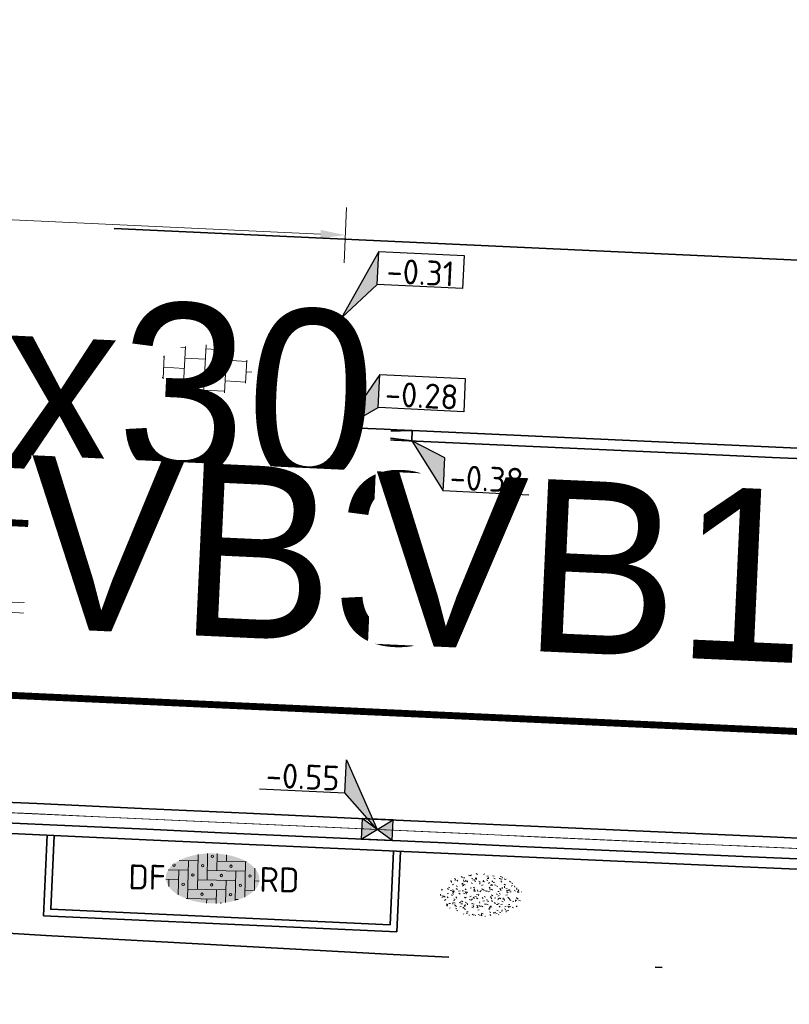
# Model space of a CAD drawing. Header units: metres. Extents: x 0 to 269924, y 0 to 933292.
# Tile 120 of 247: x 133853 to 133864, y 466516 to 466530. Entities that reach past the tile are written whole.
import ezdxf
from ezdxf import colors
from ezdxf.entities.mleader import LeaderData, LeaderLine
from ezdxf.enums import TextEntityAlignment as Align
from ezdxf.math import Vec2, Vec3

# ---------------------------------------------------------------- set-up
doc = ezdxf.new("R2018")
doc.units = ezdxf.units.M
for name, pattern in [('VH-BUSHALTEBAND', [4, 2, -2]), ('VH-OPSLUITBAND_100X200', [16, 8, -2, 4, -2]), ('VH-OPSLUITBAND_150X250', [24, 16, -2, 4, -2]), ('VH-TROTTOIRBAND_130-150', [15, 5, -2, 2, -2, 2, -2]), ('VW-1-1_STREEP', [2, 1, -1]), ('XX-PROJECTGRENS', [18, 12, -3, 0, -3])]:
    doc.linetypes.add(name, pattern=pattern)
doc.layers.add('N-WE-GR-GRAS-S', color=7, linetype='Continuous', lineweight=18, true_color=0x00a500)
doc.layers.add('N-WE-RI-HWA_KOLK-S', color=150, linetype='Continuous', lineweight=25, true_color=0x007fff)
for name, color, linetype, lineweight in [('N-WE-KG-GRENS_PROJECT-G', 7, 'XX-PROJECTGRENS', 35), ('N-WE-VH-GOOT_STRAATBAKSTEEN-G', 170, 'Continuous', 35), ('N-WE-VH-KANTOPSLUITING-T18', 10, 'Continuous', 18), ('N-WE-VH-KANTOPSLUITING_BUSHALTEBAND-G', 30, 'VH-BUSHALTEBAND', 35), ('N-WE-VH-KANTOPSLUITING_OPSLUITBAND_100X200-G', 150, 'VH-OPSLUITBAND_100X200', 35), ('N-WE-VH-KANTOPSLUITING_OPSLUITBAND_150X250-G', 150, 'VH-OPSLUITBAND_150X250', 35), ('N-WE-VH-KANTOPSLUITING_TROTTOIRBAND_130 150-G', 210, 'VH-TROTTOIRBAND_130-150', 35), ('N-WE-VH-KANTOPSLUITING_TROTTOIRBAND_130 150_250-G', 210, 'VH-TROTTOIRBAND_130-150', 35), ('N-WE-VH-KANTOPSLUITING_VERLOOPBAND-T18', 10, 'Continuous', 18), ('N-WE-VH-KANTOPSLUITING_VOORKANTBAND-G', 50, 'Continuous', 35), ('N-WE-VH-M', 7, 'Continuous', 18), ('N-WE-VH-VERHARDING-T18', 10, 'Continuous', 18), ('N-WE-VH-VERHARDING_STRAATBAKSTEEN-S', 7, 'Continuous', 18), ('N-WE-VH-VERHARDING_TEGEL-S', 7, 'Continuous', 18), ('N-WE-VW-MARKERING_LANGS_STREEP_11_010-G', 7, 'VW-1-1_STREEP', 13), ('X-XX-AL-HOOGTELABEL-S', 7, 'Continuous', 25)]:
    doc.layers.add(name, color=color, linetype=linetype, lineweight=lineweight)
doc.layers.add('X-XX-AL-HULPLIJN-G', color=30, linetype='Continuous', lineweight=18, plot=False)
doc.styles.add('NLCS-ISO', font='NLCS-ISO.ttf')
doc.styles.add('NLCS-ISO-M200-T18', font='NLCS-ISO.ttf', dxfattribs={"height": 0.36})
doc.styles.get("Standard").update_dxf_attribs({"font": 'romand.shx'})
doc.dimstyles.new('NLCS-M200-T18-PIJL_L2_H2', dxfattribs={"dimscale": 0.2, "dimtxt": 2.5, "dimasz": 1.8, "dimexe": 2, "dimexo": 2, "dimgap": 0.7, "dimtad": 1, "dimzin": 0, "dimdsep": 46, "dimtxsty": 'NLCS-ISO-M200-T18', "dimcen": 0, "dimdle": 2, "dimclrd": 256, "dimclre": 256, "dimclrt": 10, "dimazin": 0, "dimtfac": 1, "dimtdec": 3, "dimtofl": 0, "dimtmove": 0, "dimatfit": 3, "dimfxl": 2, "dimfxlon": 1, "dimtfillclr": 256, "dimtolj": 1, "dimtzin": 0, "dimlwd": -1, "dimlwe": -1, "dimarcsym": 0})

# ---------------------------------------------------------------- blocks, each defined once
blk = doc.blocks.new('*D181')
at = {"layer": 'Defpoints', "color": 0, "transparency": 16777216}
for p in [(133857.903, 466526.941), (133842.89, 466524.849), (133857.774, 466524.158)]:
    blk.add_point(p, dxfattribs=at)
at = {"layer": 'N-WE-VH-M', "transparency": 16777216}
for p, q in [((133843.001, 466527.232), (133843.038, 466528.031)), ((133843.379, 466527.615), (133857.544, 466526.957)), ((133857.885, 466526.541), (133857.922, 466527.34))]:
    blk.add_line(p, q, dxfattribs=at)
for points in [[(133843.382, 466527.675), (133843.376, 466527.555), (133843.019, 466527.632)], [(133857.547, 466527.017), (133857.541, 466526.897), (133857.903, 466526.941)]]:
    blk.add_solid(points, dxfattribs=at)
at = {"layer": 'N-WE-VH-M', "color": 10, "transparency": 16777216, "insert": (133850.476, 466527.606), "char_height": 0.36, "attachment_point": 5, "rotation": 357.3413, "style": 'NLCS-ISO-M200-T18', "bg_fill": 3, "box_fill_scale": 1.1, "bg_fill_color": 256, "bg_fill_true_color": 13158600, "bg_fill_transparency": 0}
blk.add_mtext('\\A1;14.90', dxfattribs=at)
blk = doc.blocks.new('*U205')
at = {"lineweight": 30, "flags": 106}
blk.add_attdef('OB', text='', height=0.36, dxfattribs=at).set_placement((0, 0.1), align=Align.BOTTOM_CENTER)
blk = doc.blocks.new('*U215')
for p, q in [((2.185, -1.582), (0, 0)), ((0, 0), (1.699, -3.933)), ((1.699, -3.933), (2.185, -1.582)), ((7.773, -5.191), (1.699, -3.933))]:
    blk.add_line(p, q)
blk.add_solid([(2.185, -1.582), (0, 0), (1.699, -3.933)])
at = {"style": 'NLCS-ISO'}
blk.add_attdef('...', text='', height=1.8, rotation=348.30537, dxfattribs=at).set_placement((4.651, -4.973), align=Align.BOTTOM_CENTER)
blk = doc.blocks.new('*U214')
for p, q in [((3.212, 3.376), (0, 0)), ((2.725, 1.025), (3.212, 3.376)), ((0, 0), (2.725, 1.025)), ((8.8, -0.232), (2.725, 1.025))]:
    blk.add_line(p, q)
blk.add_lwpolyline([(3.212, 3.376), (9.286, 2.119), (8.8, -0.232)])
blk.add_solid([(3.212, 3.376), (0, 0), (2.725, 1.025)])
at = {"style": 'NLCS-ISO'}
blk.add_attdef('...', text='', height=1.8, rotation=348.30537, dxfattribs=at).set_placement((5.677, -0.014), align=Align.BOTTOM_CENTER)
blk = doc.blocks.new('*U213')
for p, q in [((3.411, 4.34), (0, 0)), ((2.925, 1.989), (3.411, 4.34)), ((0, 0), (2.925, 1.989)), ((8.999, 0.732), (2.925, 1.989))]:
    blk.add_line(p, q)
blk.add_lwpolyline([(3.411, 4.34), (9.486, 3.083), (8.999, 0.732)])
blk.add_solid([(3.411, 4.34), (0, 0), (2.925, 1.989)])
at = {"style": 'NLCS-ISO'}
blk.add_attdef('...', text='', height=1.8, rotation=348.30537, dxfattribs=at).set_placement((5.877, 0.95), align=Align.BOTTOM_CENTER)
blk = doc.blocks.new('*U110')
at = {"lineweight": 30, "flags": 106}
blk.add_attdef('OB', text='', height=0.36, dxfattribs=at).set_placement((0, 0.1), align=Align.BOTTOM_CENTER)
blk = doc.blocks.new('*U248')
for p, q in [((-1.988, 2.941), (-1.579, 5.307)), ((-1.579, 5.307), (0, 0)), ((-8.101, 3.999), (-1.988, 2.941)), ((0, 0), (-1.988, 2.941))]:
    blk.add_line(p, q)
blk.add_solid([(-1.579, 5.307), (0, 0), (-1.988, 2.941)])
at = {"style": 'NLCS-ISO'}
blk.add_attdef('...', text='', height=1.8, rotation=350.18213, dxfattribs=at).set_placement((-5.116, 3.057), align=Align.BOTTOM_CENTER)
blk = doc.blocks.new('SVH-TEGEL_300X300_DUN_HALFST_KL-SO')
for p, q in [((-1.837, 1.5), (-1.5, 1.5)), ((-1.5, -1.6), (-1.5, 1.6)), ((0, -1.784), (0, 1.784)), ((0, 1.5), (1.5, 1.5)), ((1.5, -1.6), (1.5, 1.6)), ((-3.08, 0.75), (-3, 0.75)), ((-3, -0.835), (-3, 0.835)), ((-1.5, 0.75), (0, 0.75)), ((1.5, 0.75), (3, 0.75)), ((3, -0.835), (3, 0.835)), ((-3, 0), (-1.5, 0)), ((0, 0), (1.5, 0)), ((3, 0), (3.395, 0)), ((-3.08, -0.75), (-3, -0.75)), ((-1.5, -0.75), (0, -0.75)), ((1.5, -0.75), (3, -0.75)), ((-1.837, -1.5), (-1.5, -1.5)), ((0, -1.5), (1.5, -1.5))]:
    blk.add_line(p, q)
at = {"style": 'NLCS-ISO'}
blk.add_attdef('FORMAAT', text='', height=1.8, dxfattribs=at).set_placement((-3.18, 0), align=Align.MIDDLE_RIGHT)
blk.add_attdef('KLEUR', text='', height=1.8, dxfattribs=at).set_placement((3.495, 0), align=Align.MIDDLE_LEFT)
at = {"style": 'NLCS-ISO', "flags": 1}
blk.add_attdef('FUNCTIE', text='', height=1.8, dxfattribs=at).set_placement((0.116, -3.585), align=Align.MIDDLE_CENTER)
blk = doc.blocks.new('N-SRI-KOLK_STRAAT_450X300-SO')
h = blk.add_hatch(color=256)
h.dxf.hatch_style = 1
h.paths.add_polyline_path([(0, 0), (-1.125, 0.75), (-1.125, -0.75)])
h.paths.add_polyline_path([(1.125, -0.75), (1.125, 0.75), (0, 0)])
for p, q in [((-1.125, -0.75), (1.125, 0.75)), ((1.125, -0.75), (-1.125, 0.75))]:
    blk.add_line(p, q)
at = {"flags": 128}
blk.add_lwpolyline([(-1.125, -0.75), (1.125, -0.75), (1.125, 0.75), (-1.125, 0.75)], close=True, dxfattribs=at)
blk = doc.blocks.new('*U639')
at = {"lineweight": 30, "flags": 106}
blk.add_attdef('OB', text='', height=0.36, dxfattribs=at).set_placement((0, 0.1), align=Align.BOTTOM_CENTER)
blk = doc.blocks.new('SVH-SBS_DIKFORMAAT_ELLEBOOG_KL-SO')
h = blk.add_hatch(color=254)
edge = h.paths.add_edge_path()
edge.add_ellipse((1.092, 0.124), major_axis=(3.395, 0), ratio=0.533267, start_angle=0, end_angle=360)
for p, q in [((0, 1.839), (0, -0.69)), ((0.69, 1.922), (0.69, 0)), ((1.38, 1.928), (1.38, 0.69)), ((2.07, 1.858), (2.07, 1.38)), ((-1.354, 1.38), (0, 1.38)), ((-0.69, 1.38), (-0.69, -1.38)), ((1.38, 1.38), (3.537, 1.38)), ((3.45, 1.38), (3.45, -1.178)), ((4.14, 0.921), (4.14, -0.672)), ((-2.295, 0), (-1.38, 0)), ((-2.133, 0.69), (-0.69, 0.69)), ((-1.38, 0.69), (-1.38, -1.117)), ((0, 0), (2.76, 0)), ((0.69, 0.69), (3.45, 0.69)), ((2.76, 0.69), (2.76, -1.452)), ((4.14, 0), (4.478, 0)), ((-2.07, 0), (-2.07, -0.535)), ((-0.69, -0.69), (2.07, -0.69)), ((1.38, -0.69), (1.38, -1.679)), ((2.07, 0), (2.07, -1.609)), ((3.45, -0.69), (4.124, -0.69)), ((-0.797, -1.38), (1.38, -1.38)), ((0.69, -1.38), (0.69, -1.673)), ((2.76, -1.38), (2.98, -1.38))]:
    blk.add_line(p, q)
for centre in [(1.035, 1.725), (0.345, 1.035), (2.415, 1.035), (-0.345, 0.345), (1.725, 0.345), (3.795, 0.345), (-1.035, -0.345), (1.035, -0.345), (3.105, -0.345), (0.345, -1.035), (2.415, -1.035)]:
    blk.add_circle(centre, 0.0881)
for centre, start, end in [((-1.725, 1.035), 158.91241, 101.19023), ((1.725, -1.725), 59.09113, 132.34328)]:
    blk.add_arc(centre, 0.0881, start, end)
at = {"style": 'NLCS-ISO'}
blk.add_attdef('FORMAAT', text='', height=1.8, dxfattribs=at).set_placement((-2.303, 0.124), align=Align.MIDDLE_RIGHT)
blk.add_attdef('KLEUR', text='', height=1.8, dxfattribs=at).set_placement((4.487, 0.124), align=Align.MIDDLE_LEFT)
at = {"style": 'NLCS-ISO', "flags": 1}
blk.add_attdef('FUNCTIE', text='', height=1.8, dxfattribs=at).set_placement((0.116, -3.585), align=Align.MIDDLE_CENTER)
blk = doc.blocks.new('SGR-GRAS_01-SO')
at = {"ltscale": 0.1}
for p, q in [((-0.576, 0.919), (-0.64, 0.957)), ((-0.562, 0.919), (-0.509, 0.972)), ((-0.212, 0.998), (-0.269, 1.031)), ((0.073, 0.993), (0.138, 1.031)), ((-1.448, 0.644), (-1.521, 0.664)), ((-1.469, 0.576), (-1.482, 0.65)), ((-1.427, 0.476), (-1.354, 0.496)), ((-1.302, 0.761), (-1.324, 0.774)), ((-1.284, 0.684), (-1.278, 0.759)), ((-1.154, 0.647), (-1.207, 0.7)), ((-0.939, 0.84), (-1.004, 0.878)), ((-0.968, 0.512), (-0.915, 0.565)), ((-0.893, 0.496), (-0.965, 0.515)), ((-0.892, 0.812), (-0.817, 0.812)), ((-0.873, 0.655), (-0.886, 0.729)), ((-0.871, 0.625), (-0.799, 0.644)), ((-0.804, 0.474), (-0.869, 0.511)), ((-0.73, 0.647), (-0.783, 0.7)), ((-0.689, 0.607), (-0.682, 0.682)), ((-0.441, 0.553), (-0.506, 0.59)), ((-0.427, 0.785), (-0.499, 0.804)), ((-0.425, 0.706), (-0.36, 0.743)), ((-0.305, 0.647), (-0.358, 0.7)), ((-0.317, 0.812), (-0.242, 0.812)), ((-0.316, 0.774), (-0.244, 0.793)), ((-0.278, 0.735), (-0.291, 0.809)), ((-0.078, 0.632), (-0.143, 0.669)), ((-0.093, 0.53), (-0.087, 0.604)), ((-0.002, 0.47), (0.071, 0.489)), ((0.128, 0.636), (0.056, 0.656)), ((0.119, 0.647), (0.066, 0.7)), ((0.286, 0.711), (0.221, 0.748)), ((0.239, 0.923), (0.312, 0.942)), ((0.258, 0.812), (0.333, 0.812)), ((0.317, 0.814), (0.304, 0.888)), ((0.322, 0.565), (0.375, 0.618)), ((0.429, 0.477), (0.494, 0.514)), ((0.543, 0.647), (0.49, 0.7)), ((0.502, 0.452), (0.509, 0.527)), ((0.594, 0.925), (0.522, 0.945)), ((0.554, 0.619), (0.626, 0.638)), ((0.649, 0.79), (0.584, 0.827)), ((0.684, 0.487), (0.611, 0.507)), ((0.833, 0.812), (0.908, 0.812)), ((0.912, 0.894), (0.907, 0.925)), ((0.967, 0.647), (0.914, 0.7)), ((0.927, 0.764), (0.992, 0.802)), ((1.012, 0.869), (0.947, 0.906)), ((1.15, 0.777), (1.077, 0.796)), ((1.147, 0.502), (1.082, 0.54)), ((1.109, 0.767), (1.182, 0.787)), ((1.392, 0.647), (1.339, 0.7)), ((1.424, 0.463), (1.496, 0.483)), ((1.51, 0.581), (1.445, 0.619)), ((1.607, 0.407), (1.594, 0.481)), ((-1.964, -0.07), (-1.977, 0.004)), ((-1.93, 0.188), (-1.925, 0.244)), ((-1.893, 0.237), (-1.921, 0.253)), ((-1.668, 0.023), (-1.595, 0.043)), ((-1.596, 0.241), (-1.649, 0.294)), ((-1.53, 0.316), (-1.595, 0.353)), ((-1.517, 0.187), (-1.442, 0.187)), ((-1.358, 0.206), (-1.431, 0.226)), ((-1.421, 0.131), (-1.356, 0.168)), ((-1.369, 0.009), (-1.382, 0.083)), ((-1.375, 0.106), (-1.322, 0.159)), ((-1.334, 0.111), (-1.328, 0.186)), ((-1.167, 0.395), (-1.232, 0.432)), ((-1.172, 0.241), (-1.225, 0.294)), ((-1.112, 0.172), (-1.04, 0.192)), ((-1.032, 0.028), (-1.097, 0.066)), ((-0.942, 0.187), (-0.867, 0.187)), ((-0.923, 0.418), (-0.858, 0.456)), ((-0.803, 0.057), (-0.875, 0.077)), ((-0.747, 0.241), (-0.8, 0.294)), ((-0.773, 0.089), (-0.786, 0.163)), ((-0.739, 0.034), (-0.732, 0.109)), ((-0.669, 0.107), (-0.734, 0.145)), ((-0.557, 0.321), (-0.485, 0.34)), ((-0.337, 0.347), (-0.41, 0.366)), ((-0.323, 0.241), (-0.376, 0.294)), ((-0.306, 0.186), (-0.371, 0.224)), ((-0.367, 0.187), (-0.292, 0.187)), ((-0.243, 0.017), (-0.17, 0.036)), ((-0.178, 0.169), (-0.191, 0.242)), ((-0.143, -0.043), (-0.137, 0.032)), ((-0.085, 0.159), (-0.032, 0.212)), ((-0.069, 0.189), (-0.004, 0.227)), ((0.057, 0.265), (-0.008, 0.303)), ((0.101, 0.241), (0.048, 0.294)), ((0.218, 0.198), (0.146, 0.217)), ((0.208, 0.187), (0.283, 0.187)), ((0.313, 0.166), (0.385, 0.185)), ((0.42, 0.344), (0.355, 0.382)), ((0.417, 0.248), (0.404, 0.322)), ((0.526, 0.241), (0.472, 0.294)), ((0.555, -0.022), (0.49, 0.015)), ((0.774, 0.049), (0.701, 0.069)), ((0.784, 0.423), (0.719, 0.461)), ((0.783, 0.187), (0.858, 0.187)), ((0.918, 0.057), (0.853, 0.094)), ((0.868, 0.315), (0.941, 0.334)), ((0.95, 0.241), (0.897, 0.294)), ((1.012, 0.328), (0.999, 0.402)), ((1.098, 0.375), (1.104, 0.45)), ((1.239, 0.338), (1.167, 0.358)), ((1.183, 0.011), (1.255, 0.03)), ((1.206, 0.212), (1.259, 0.265)), ((1.282, 0.136), (1.217, 0.173)), ((1.283, 0.248), (1.348, 0.286)), ((1.374, 0.241), (1.321, 0.294)), ((1.358, 0.187), (1.433, 0.187)), ((1.645, 0.215), (1.58, 0.252)), ((1.693, 0.298), (1.7, 0.373)), ((1.795, 0.19), (1.722, 0.209)), ((1.738, 0.159), (1.81, 0.179)), ((1.798, 0.241), (1.745, 0.294)), ((1.933, 0.187), (1.948, 0.187)), ((-1.918, -0.157), (-1.854, -0.119)), ((-1.824, -0.083), (-1.897, -0.064)), ((-1.759, -0.13), (-1.823, -0.092)), ((-1.782, -0.301), (-1.729, -0.248)), ((-1.624, -0.496), (-1.689, -0.459)), ((-1.613, -0.166), (-1.667, -0.113)), ((-1.567, -0.438), (-1.492, -0.438)), ((-1.395, -0.051), (-1.46, -0.013)), ((-1.385, -0.462), (-1.378, -0.387)), ((-1.353, -0.281), (-1.281, -0.261)), ((-1.269, -0.232), (-1.341, -0.212)), ((-1.261, -0.417), (-1.326, -0.38)), ((-1.189, -0.166), (-1.242, -0.113)), ((-1.065, -0.386), (-1, -0.348)), ((-0.992, -0.438), (-0.917, -0.438)), ((-0.897, -0.338), (-0.962, -0.301)), ((-0.765, -0.166), (-0.818, -0.113)), ((-0.798, -0.132), (-0.726, -0.112)), ((-0.789, -0.539), (-0.782, -0.464)), ((-0.713, -0.381), (-0.786, -0.361)), ((-0.674, -0.477), (-0.687, -0.403)), ((-0.534, -0.259), (-0.599, -0.222)), ((-0.567, -0.098), (-0.502, -0.061)), ((-0.491, -0.248), (-0.438, -0.195)), ((-0.484, -0.436), (-0.411, -0.416)), ((-0.417, -0.438), (-0.342, -0.438)), ((-0.341, -0.166), (-0.394, -0.113)), ((-0.248, -0.091), (-0.32, -0.072)), ((-0.171, -0.18), (-0.236, -0.143)), ((-0.078, -0.398), (-0.091, -0.324)), ((0.084, -0.166), (0.031, -0.113)), ((0.072, -0.287), (0.144, -0.268)), ((0.192, -0.101), (0.127, -0.064)), ((0.158, -0.438), (0.233, -0.438)), ((0.308, -0.24), (0.235, -0.221)), ((0.327, -0.468), (0.262, -0.43)), ((0.287, -0.327), (0.352, -0.289)), ((0.452, -0.12), (0.459, -0.046)), ((0.508, -0.166), (0.455, -0.113)), ((0.517, -0.318), (0.504, -0.244)), ((0.69, -0.389), (0.625, -0.351)), ((0.627, -0.138), (0.7, -0.119)), ((0.733, -0.438), (0.808, -0.438)), ((0.785, -0.039), (0.85, -0.002)), ((0.863, -0.389), (0.791, -0.37)), ((0.799, -0.195), (0.852, -0.142)), ((0.932, -0.166), (0.879, -0.113)), ((0.942, -0.442), (1.014, -0.423)), ((1.053, -0.31), (0.988, -0.272)), ((1.048, -0.198), (1.054, -0.123)), ((1.112, -0.239), (1.099, -0.165)), ((1.329, -0.1), (1.256, -0.08)), ((1.356, -0.166), (1.303, -0.113)), ((1.308, -0.438), (1.383, -0.438)), ((1.416, -0.231), (1.351, -0.193)), ((1.497, -0.293), (1.569, -0.274)), ((1.639, -0.268), (1.704, -0.231)), ((1.643, -0.275), (1.65, -0.2)), ((1.707, -0.159), (1.694, -0.085)), ((1.779, -0.152), (1.715, -0.114)), ((1.781, -0.166), (1.728, -0.113)), ((1.884, -0.248), (1.812, -0.229)), ((-1.631, -0.572), (-1.684, -0.519)), ((-1.535, -0.657), (-1.498, -0.636)), ((-1.269, -0.557), (-1.282, -0.483)), ((-1.207, -0.572), (-1.26, -0.519)), ((-1.179, -0.67), (-1.252, -0.651)), ((-1.126, -0.784), (-1.191, -0.746)), ((-1.039, -0.585), (-0.967, -0.565)), ((-0.898, -0.654), (-0.845, -0.601)), ((-0.836, -0.943), (-0.853, -0.926)), ((-0.783, -0.572), (-0.836, -0.519)), ((-0.763, -0.705), (-0.828, -0.667)), ((-0.725, -0.889), (-0.652, -0.869)), ((-0.709, -0.902), (-0.644, -0.864)), ((-0.624, -0.819), (-0.696, -0.799)), ((-0.399, -0.626), (-0.464, -0.588)), ((-0.376, -0.979), (-0.429, -0.926)), ((-0.358, -0.572), (-0.411, -0.519)), ((-0.158, -0.529), (-0.23, -0.51)), ((-0.211, -0.614), (-0.146, -0.577)), ((-0.193, -0.616), (-0.187, -0.541)), ((-0.169, -0.74), (-0.097, -0.72)), ((-0.068, -0.968), (-0.141, -0.948)), ((-0.036, -0.547), (-0.101, -0.509)), ((0.048, -0.979), (-0.005, -0.926)), ((0.021, -0.964), (0.008, -0.89)), ((0.066, -0.572), (0.013, -0.519)), ((0.099, -0.913), (0.034, -0.876)), ((0.397, -0.678), (0.325, -0.659)), ((0.386, -0.591), (0.459, -0.572)), ((0.393, -0.601), (0.446, -0.548)), ((0.462, -0.834), (0.397, -0.797)), ((0.402, -0.693), (0.409, -0.618)), ((0.472, -0.979), (0.419, -0.926)), ((0.49, -0.572), (0.437, -0.519)), ((0.617, -0.884), (0.604, -0.81)), ((0.643, -0.843), (0.708, -0.806)), ((0.701, -0.895), (0.773, -0.876)), ((0.825, -0.755), (0.76, -0.718)), ((0.856, -0.938), (0.844, -0.926)), ((0.914, -0.572), (0.861, -0.519)), ((0.953, -0.827), (0.88, -0.808)), ((0.998, -0.77), (1.004, -0.696)), ((1.188, -0.676), (1.123, -0.639)), ((1.141, -0.556), (1.206, -0.518)), ((1.212, -0.805), (1.199, -0.731)), ((1.256, -0.746), (1.328, -0.727)), ((1.339, -0.572), (1.286, -0.519)), ((1.419, -0.538), (1.346, -0.518)), ((1.551, -0.597), (1.486, -0.56)), ((1.684, -0.547), (1.736, -0.495)), ((1.713, -0.522), (1.71, -0.519)), ((-0.582, -0.994), (-0.587, -0.97)), ((-0.265, -0.992), (-0.33, -0.955)), ((-0.014, -1.008), (0.039, -0.955)), ((0.172, -1.037), (0.218, -1.024))]:
    blk.add_line(p, q, dxfattribs=at)
at = {"ltscale": 0.1, "style": 'NLCS-ISO'}
blk.add_attdef('TYPE', text='', height=0.5, dxfattribs=at).set_placement((3.471, -0.016), align=Align.MIDDLE_CENTER)

msp = doc.modelspace()

# ---------------------------------------------------------------- linework, layer by layer
at = {"layer": 'N-WE-VH-GOOT_STRAATBAKSTEEN-G'}
msp.add_lwpolyline([(133341.192, 466538.034), (133548.299, 466533.099), (133604.484, 466532.752, -0.012398), (133694.641, 466528.294), (133747.111, 466524.328, 0.006097), (133941.572, 466515.108, 0.02139), (134085.33, 466514.138, 0.018724), (134137.889, 466519.445, 0.007401), (134227.449, 466531.463), (134342.22, 466547.549), (134354.896, 466549.127)], format="xyb", dxfattribs=at)
at = {"layer": 'N-WE-VH-KANTOPSLUITING_BUSHALTEBAND-G'}
msp.add_lwpolyline([(133853.892, 466524.626), (133843.903, 466525.091)], dxfattribs=at)
at = {"layer": 'N-WE-VH-KANTOPSLUITING_OPSLUITBAND_100X200-G', "flags": 128}
msp.add_lwpolyline([(133857.774, 466524.159), (133857.848, 466525.743), (133842.964, 466526.437), (133842.89, 466524.849)], dxfattribs=at)
at = {"layer": 'N-WE-VH-KANTOPSLUITING_OPSLUITBAND_100X200-G'}
msp.add_lwpolyline([(133858.701, 466518.005), (133858.648, 466516.836), (133853.526, 466517.07), (133853.58, 466518.241)], dxfattribs=at)
at = {"layer": 'N-WE-VH-KANTOPSLUITING_OPSLUITBAND_150X250-G', "flags": 128}
for points in [[(133858.873, 466524.109), (133862.869, 466523.923, 0.002476), (133941.812, 466520.753, 0.021385), (134085.05, 466519.782, 0.018716), (134137.166, 466525.049, 0.007407), (134226.64, 466537.055), (134341.479, 466553.15), (134357.135, 466555.1), (134369.685, 466556.55), (134396.014, 466559.712), (134410.254, 466561.233), (134423.057, 466562.567), (134434.075, 466563.671), (134435.475, 466563.82), (134445.045, 466564.834), (134456.115, 466566.007), (134460.09, 466566.428)], [(133803.113, 466520.735, 0.00434), (133941.553, 466514.658, 0.021391), (134085.352, 466513.689, 0.018725), (134137.947, 466518.998, 0.0074), (134227.513, 466531.018), (134342.279, 466547.103), (134357.862, 466549.043), (134370.399, 466550.491), (134396.702, 466553.651), (134410.894, 466555.167), (134423.677, 466556.499), (134434.291, 466557.562), (134443.264, 466558.511), (134460.798, 466560.369), (134480.489, 466562.873), (134486.856, 466563.749), (134497.101, 466565.414), (134501.62, 466566.211)]]:
    msp.add_lwpolyline(points, format="xyb", dxfattribs=at)
at = {"layer": 'N-WE-VH-KANTOPSLUITING_TROTTOIRBAND_130 150-G', "flags": 128}
msp.add_lwpolyline([(133853.878, 466524.336, 0.000125), (133857.874, 466524.154)], format="xyb", dxfattribs=at)
at = {"layer": 'N-WE-VH-KANTOPSLUITING_VOORKANTBAND-G'}
for p, q in [((133852.893, 466524.665), (133853.878, 466524.336)), ((133853.892, 466524.626), (133853.871, 466524.186)), ((133857.867, 466524.004), (133857.874, 466524.154)), ((133858.873, 466524.109), (133857.871, 466524.079)), ((133858.866, 466523.959), (133857.871, 466524.082)), ((133858.866, 466523.959), (133858.873, 466524.109))]:
    msp.add_line(p, q, dxfattribs=at)
at = {"layer": 'N-WE-VH-KANTOPSLUITING_VOORKANTBAND-G', "flags": 128}
for points in [[(133803.121, 466520.885, 0.00434), (133941.56, 466514.808, 0.02139), (134085.345, 466513.838, 0.018725), (134137.927, 466519.147, 0.0074), (134227.492, 466531.166), (134342.26, 466547.251), (134357.844, 466549.192), (134370.381, 466550.64), (134396.685, 466553.8), (134410.879, 466555.316), (134423.662, 466556.648), (134434.337, 466557.718), (134443.187, 466558.654), (134460.781, 466560.518), (134480.47, 466563.022), (134486.834, 466563.897), (134497.076, 466565.562), (134611.302, 466585.708), (134638.644, 466590.605), (134674.736, 466596.922), (134713.523, 466603.885), (134725.136, 466605.892), (134795.068, 466617.445), (134824.131, 466622.682)], [(134683.128, 466604.321), (134673.723, 466602.633), (134637.633, 466596.316), (134610.287, 466591.418), (134496.107, 466571.28), (134485.974, 466569.633), (134479.709, 466568.772), (134476.477, 466568.361), (134460.109, 466566.28), (134456.131, 466565.858), (134444.999, 466564.678), (134435.552, 466563.677), (134434.09, 466563.522), (134423.072, 466562.418), (134410.27, 466561.084), (134396.031, 466559.563), (134369.703, 466556.401), (134357.153, 466554.951), (134341.499, 466553.001), (134226.661, 466536.907, -0.007407), (134137.185, 466524.9, -0.018717), (134085.057, 466519.632, -0.021385), (133941.805, 466520.603, -0.002476), (133862.862, 466523.773)]]:
    msp.add_lwpolyline(points, format="xyb", dxfattribs=at)
at = {"layer": 'N-WE-VH-KANTOPSLUITING_VOORKANTBAND-G'}
msp.add_lwpolyline([(133857.674, 466524.163), (133857.743, 466525.647), (133843.06, 466526.332), (133842.99, 466524.844)], dxfattribs=at)
at = {"layer": 'N-WE-VH-KANTOPSLUITING_VOORKANTBAND-G', "flags": 128}
for points in [[(133841.884, 466524.744), (133843.882, 466524.652), (133857.867, 466524), (133862.862, 466523.773)], [(133858.601, 466518.01), (133858.553, 466516.941), (133853.631, 466517.165), (133853.68, 466518.236)]]:
    msp.add_lwpolyline(points, dxfattribs=at)
at = {"layer": 'N-WE-VW-MARKERING_LANGS_STREEP_11_010-G', "ltscale": 5, "const_width": 0.1, "flags": 128}
for points in [[(133770.22, 466526.99, 0.00538), (133941.742, 466519.104, 0.021386), (134085.132, 466518.133, 0.018719), (134137.377, 466523.412, 0.002456), (134167.103, 466527.102, 0.002456)], [(134167.43, 466524.623, -0.002455), (134137.697, 466520.933, -0.018722), (134085.256, 466515.636, -0.021389), (133941.636, 466516.606, -0.00538), (133770.074, 466524.494, -0.00538)]]:
    msp.add_lwpolyline(points, format="xyb", dxfattribs=at)
at = {"layer": 'X-XX-AL-HULPLIJN-G'}
for points in [[(133341.257, 466540.784), (133548.34, 466535.849), (133604.526, 466535.502, -0.012402), (133694.847, 466531.036), (133747.296, 466527.072, 0.006097), (133941.689, 466517.855, 0.021388), (134085.194, 466516.885, 0.006155), (134102.446, 466518.191, 0.006155)], [(134167.251, 466526.012, -0.002456), (134137.518, 466522.321, -0.01872), (134085.186, 466517.035, -0.021387), (133941.695, 466518.005, -0.005255), (133774.149, 466525.666, -0.005255)], [(133818.411, 466520.245, 0.003861), (133941.566, 466514.958, 0.02139), (134085.337, 466513.988, 0.006169), (134102.701, 466515.302)]]:
    msp.add_lwpolyline(points, format="xyb", dxfattribs=at)
at = {"layer": 'X-XX-AL-HULPLIJN-G', "flags": 128}
msp.add_lwpolyline([(133770.307, 466528.488, 0.002309), (133843.882, 466524.652), (133857.867, 466524), (133862.862, 466523.773, 0.002476), (133941.805, 466520.603, 0.0128), (134027.55, 466518.549, 0.0128)], format="xyb", dxfattribs=at)

# ---------------------------------------------------------------- block references
at = {"layer": 'N-WE-GR-GRAS-S', "xscale": 0.2999999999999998, "yscale": 0.2999999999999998, "zscale": 0.2999999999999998, "rotation": 359}
msp.add_blockref('SGR-GRAS_01-SO', (133859.878, 466517.371), dxfattribs=at)
at = {"layer": 'N-WE-RI-HWA_KOLK-S', "xscale": 0.2, "yscale": 0.2, "zscale": 0.2, "rotation": 357.3862308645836}
msp.add_blockref('N-SRI-KOLK_STRAAT_450X300-SO', (133858.364, 466518.321), dxfattribs=at)
at = {"layer": 'N-WE-VH-KANTOPSLUITING-T18'}
ref = msp.add_blockref('*U110', (133844.463, 466526.367), dxfattribs=dict(at, rotation=357.3305234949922))
lines = msp.add_mtext('OB10x30', dxfattribs={"layer": '0', "insert": (133844.467, 466526.467), "char_height": 2.5, "attachment_point": 1, "rotation": 357.3305, "bg_fill": 3, "box_fill_scale": 1.1, "bg_fill_color": 256, "bg_fill_transparency": 0})
ref.add_attrib('OB', '', (133844.467, 466526.467), dxfattribs={"flags": 40}).embed_mtext(lines)
at = {"layer": 'N-WE-VH-KANTOPSLUITING_VERLOOPBAND-T18'}
ref = msp.add_blockref('*U205', (133853.346, 466523.65), dxfattribs=dict(at, rotation=357.3305234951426))
lines = msp.add_mtext('VB3', dxfattribs={"layer": '0', "insert": (133853.35, 466523.75), "char_height": 2.5, "attachment_point": 1, "rotation": 357.3305, "bg_fill": 3, "box_fill_scale": 1, "bg_fill_color": 256, "bg_fill_transparency": 0})
ref.add_attrib('OB', '', (133853.35, 466523.75), dxfattribs={"flags": 60}).embed_mtext(lines)
ref = msp.add_blockref('*U639', (133858.341, 466523.418), dxfattribs=dict(at, rotation=357.3843918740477))
lines = msp.add_mtext('VB1', dxfattribs={"layer": '0', "insert": (133858.345, 466523.517), "char_height": 2.5, "attachment_point": 1, "rotation": 357.3844, "bg_fill": 3, "box_fill_scale": 1, "bg_fill_color": 256, "bg_fill_transparency": 0})
ref.add_attrib('OB', '', (133858.345, 466523.517), dxfattribs={"flags": 44}).embed_mtext(lines)
at = {"layer": 'N-WE-VH-VERHARDING_STRAATBAKSTEEN-S', "xscale": 0.2, "yscale": 0.2, "zscale": 0.2, "rotation": 358.8866995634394}
msp.add_blockref('SVH-SBS_DIKFORMAAT_ELLEBOOG_KL-SO', (133855.759, 466517.592), dxfattribs=at).add_auto_attribs({'FORMAAT': 'DF', 'KLEUR': 'RD'})
at = {"layer": 'N-WE-VH-VERHARDING_TEGEL-S', "xscale": 0.2, "yscale": 0.2, "zscale": 0.2, "rotation": 356.9246974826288}
msp.add_blockref('SVH-TEGEL_300X300_DUN_HALFST_KL-SO', (133855.867, 466524.992), dxfattribs=at)
at = {"layer": 'X-XX-AL-HOOGTELABEL-S', "xscale": 0.2, "yscale": 0.2, "zscale": 0.2}
for name, p, rotation, values in [('*U213', (133857.848, 466525.743), 8.912449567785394, {'...': '-0.31'}), ('*U214', (133857.874, 466524.154), 8.912449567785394, {'...': '-0.28'}), ('*U215', (133858.866, 466523.957), 8.912449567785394, {'...': '-0.38'}), ('*U248', (133858.364, 466518.321), 7.204102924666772, {'...': '-0.55'})]:
    msp.add_blockref(name, p, dxfattribs=dict(at, rotation=rotation)).add_auto_attribs(values)

# ---------------------------------------------------------------- leaders
at = {"layer": 'N-WE-VH-VERHARDING-T18'}
ml = msp.add_multileader_mtext('Standard', dxfattribs=at)
ml.set_content('', color=256, style='NLCS-ISO-M200-T18')
ml.set_leader_properties(color=256, linetype='ByLayer', lineweight=-1)
ml.build(insert=Vec2(0, 0))
ml.multileader.update_dxf_attribs({"has_dogleg": 0, "text_left_attachment_type": 5, "text_right_attachment_type": 5, "dogleg_length": 0.36, "arrow_head_size": 0.36})
ctx = ml.context
ctx.base_point, ctx.char_height, ctx.arrow_head_size, ctx.landing_gap_size, ctx.plane_origin = Vec3(135697.392, 466805.766), 0.36, 0.36, 0.18, Vec3(135695.697, 466805.189)
ctx.left_attachment, ctx.right_attachment = 5, 5
notes = []
notes.append((ctx, [(0, (0, 0, 0), (0, 0), (1, 0), 1, [])]))
ctx.mtext.insert, ctx.mtext.rotation, ctx.mtext.flow_direction = Vec3(135697.572, 466806.126), -0.147529, 5
for ctx, leaders in notes:
    for number, flags, end, landing, length, lines in leaders:
        leader = LeaderData()
        leader.index, (leader.has_last_leader_line, leader.has_dogleg_vector, leader.attachment_direction) = number, flags
        leader.last_leader_point, leader.dogleg_vector, leader.dogleg_length = Vec3(end), Vec3(landing), length
        for number, points, colour, breaks in lines:
            line = LeaderLine()
            line.index, line.vertices, line.color, line.breaks = number, Vec3.list(points), colors.encode_raw_color(colour), breaks
            leader.lines.append(line)
        ctx.leaders.append(leader)

# ---------------------------------------------------------------- next in the draw order: dimensions: what is measured, and where the dimension line sits
at = {"layer": 'N-WE-VH-M'}
dim = msp.add_aligned_dim(p1=(133842.89, 466524.849), p2=(133857.774, 466524.158), distance=2.785, dimstyle='NLCS-M200-T18-PIJL_L2_H2', override={"dimtfill": 1}, dxfattribs=at)
dim.commit()
dim.dimension.update_dxf_attribs({"geometry": '*D181', "text_midpoint": (133850.476, 466527.606)})

# ---------------------------------------------------------------- next in the draw order: linework, layer by layer
at = {"layer": 'N-WE-KG-GRENS_PROJECT-G', "flags": 128}
msp.add_lwpolyline([(133942.152, 466524.013), (133955.533, 466522.507), (133956.145, 466521.626), (133962.811, 466521.355), (133963.543, 466522.67), (133965.054, 466522.563), (133965.551, 466521.193), (133981.5, 466520.334), (133981.565, 466520.896), (133982.028, 466520.86), (133994.134, 466520.33), (133994.151, 466519.671), (134009.067, 466519.478), (134013.911, 466519.512), (134027.732, 466519.636), (134028.693, 466519.554), (134034.796, 466519.611), (134050.86, 466519.659), (134068.501, 466520.152), (134071.254, 466520.237), (134077.26, 466520.692), (134094.041, 466522.635), (134101.385, 466523.282), (134101.428, 466523.91), (134128.995, 466527.092), (134141.938, 466528.627), (134148.421, 466529.392), (134148.476, 466529.087), (134157.108, 466530.24), (134157.762, 466530.339), (134157.953, 466529.076), (134163.706, 466529.946), (134172.69, 466531.055), (134201.838, 466535.069), (134202.197, 466534.878), (134203.304, 466535.042), (134208.161, 466535.722), (134214.682, 466536.673), (134215.15, 466536.846), (134235.766, 466539.754), (134239.587, 466540.449), (134251.117, 466542.218), (134251.536, 466542.09), (134264.479, 466543.833), (134264.487, 466544.317), (134273.56, 466545.641), (134273.608, 466545.287), (134285.679, 466546.863), (134299.118, 466548.971), (134309.192, 466550.345), (134329.805, 466553.659), (134341.526, 466555.206), (134346.97, 466556.112), (134351.977, 466556.025), (134358.949, 466556.887), (134359.186, 466557.313), (134365.426, 466557.917), (134389.225, 466560.758), (134395.395, 466561.519), (134400.633, 466562.019), (134418.638, 466563.907), (134426.404, 466566.343), (134432.472, 466567.14), (134437.532, 466567.422), (134444.848, 466568.25), (134448.277, 466568.388), (134484.594, 466572.762), (134486.539, 466572.966), (134490.599, 466573.546), (134498.499, 466574.536), (134514.318, 466576.701), (134542.397, 466581.367), (134546.702, 466582.122), (134551.593, 466582.441), (134551.871, 466583.179), (134557.906, 466584.406), (134558.276, 466584.115), (134567.36, 466586.004), (134582.717, 466588.715), (134583.108, 466588.972), (134590.444, 466590.398), (134630.038, 466598.271), (134633.264, 466598.923), (134632.087, 466604.993), (134646.051, 466607.537), (134647.414, 466607.429), (134666.972, 466611.405), (134675.342, 466617.463), (134674.819, 466607.593), (134696.995, 466610.537), (134702.172, 466611.327), (134706.525, 466612.071), (134709.085, 466612.323), (134712.087, 466612.776), (134715, 466613.203), (134716.349, 466613.229), (134723.364, 466613.968), (134738.981, 466616.639), (134746.062, 466617.28), (134746.09, 466616.641), (134760.121, 466618.861), (134759.993, 466619.829), (134768.446, 466621.137), (134784.615, 466623.738), (134787.541, 466625.072), (134796.772, 466626.479), (134796.899, 466625.715), (134813.878, 466628.545), (134820.226, 466629.584), (134847.68, 466634.234), (134881.79, 466639.204), (134881.926, 466639.532), (134884.43, 466640.009), (134893.797, 466641.711), (134903.085, 466643.328), (134904.138, 466643.527), (134920.265, 466646.374), (134921.332, 466646.578), (134937.367, 466649.518), (134938.501, 466649.708), (134961.555, 466654.096), (134967.764, 466655.262), (134974.722, 466656.563), (134984.23, 466658.491), (134992.023, 466659.998), (134995.809, 466660.766), (135000.442, 466661.693), (135009.695, 466663.648), (135010.659, 466663.869), (135018.832, 466665.618), (135021.92, 466666.314), (135034.093, 466668.943), (135034.161, 466668.769), (135043.8, 466670.832), (135059.084, 466674.02), (135068.771, 466676.078), (135083.089, 466679.034), (135091.902, 466680.993), (135097.488, 466682.166), (135104.831, 466683.651), (135116.534, 466686.231), (135119.892, 466686.792), (135126.3, 466688.013), (135127.347, 466688.196), (135130.448, 466688.891), (135135.602, 466689.887), (135140.19, 466691.518), (135166.592, 466696.94), (135182.368, 466700.724), (135201.902, 466704.748), (135203.941, 466705.082), (135209.867, 466705.957), (135217.801, 466707.782), (135228.821, 466709.933), (135242.391, 466712.598), (135277.698, 466719.723), (135279.457, 466720.111), (135279.55, 466721.578), (135288.178, 466723.073), (135350.963, 466735.305), (135501.986, 466763.685), (135501.162, 466761.839), (135525.132, 466766.833), (135533.639, 466768.672), (135569.042, 466775.188), (135582.767, 466777.378), (135584.022, 466777.634), (135585.675, 466776.264, 0.01918), (135652.451, 466792.01), (135652.891, 466793.457), (135660.981, 466795.919), (135661.574, 466796.074), (135664.481, 466796.836), (135665.946, 466796.651), (135673.558, 466799.328), (135680.977, 466801.739), (135687.276, 466804.201), (135692.547, 466806.295), (135705.432, 466809.743), (135712.094, 466810.706), (135728.145, 466817.035), (135760.285, 466825.832), (135773.458, 466829.179), (135789.116, 466834.08), (135813.029, 466842.892), (135823.352, 466846.718), (135839.426, 466852.91), (135860.96, 466860.89), (135867.928, 466863.26), (135895.199, 466872.784), (135899.312, 466861.8), (135873.359, 466852.082), (135873.188, 466848.843), (135867.814, 466846.669), (135856.104, 466842.036), (135847.253, 466838.505), (135830.033, 466832.514), (135818.854, 466828.652), (135812.865, 466826.949), (135808.959, 466825.804), (135805.053, 466824.658), (135770.731, 466814.307), (135766.971, 466812.016), (135761.879, 466808.079), (135757.591, 466807.133), (135743.839, 466803.566), (135724.075, 466798.35), (135721.275, 466798.229), (135720.422, 466801.401), (135715.133, 466799.834), (135698.553, 466794.754), (135698.279, 466793.693), (135686.038, 466790.352), (135686.038, 466789.248), (135686.038, 466787.562), (135681.985, 466786.092), (135677.719, 466785.319), (135623.458, 466770.711), (135607.41, 466767.662), (135584.355, 466763.142), (135577.091, 466761.475), (135570.47, 466760.803), (135524.714, 466753.103), (135522.642, 466752.878), (135515.666, 466751.661), (135498.388, 466748.218), (135460.498, 466741.759), (135438.515, 466737.953), (135402.134, 466731.048), (135401.842, 466732.671), (135396.111, 466731.637), (135390.927, 466730.659), (135374.008, 466727.423), (135342.463, 466720.896), (135337.831, 466720.249), (135332.781, 466719.412), (135316.41, 466716.549), (135312.764, 466716.512), (135301.04, 466714.003), (135296.667, 466713.077), (135288.078, 466711.338), (135288.031, 466710.414), (135288.066, 466708.643), (135283.612, 466707.738), (135244.114, 466700.084), (135242.59, 466702.114), (135218.779, 466697.088), (135216.4, 466696.736), (135207.126, 466694.996), (135197.842, 466693.22), (135196.987, 466690.777), (135188.214, 466689.009), (135186.218, 466690.919), (135157.953, 466685.339), (135157.545, 466682.623), (135152.388, 466681.564), (135151.517, 466683.806), (135135.729, 466680.62), (135134.464, 466677.149), (135128.184, 466675.854), (135125.788, 466678.571), (135109.606, 466675.114), (135107.871, 466673.543), (135107.871, 466672.134), (135099.469, 466670.442), (135080.265, 466666.625), (135079.406, 466666.151), (135069.61, 466664.202), (135057.638, 466661.759), (135035.803, 466657.155), (135033.723, 466658.689), (135013.618, 466654.679), (135014.198, 466652.086), (135012.612, 466651.731), (135012.176, 466654.16), (134999.525, 466651.581), (134981.058, 466648.065), (134978.74, 466647.609), (134978.586, 466647.723), (134973.29, 466646.777), (134967.912, 466645.754), (134966.071, 466645.409), (134952.75, 466642.776), (134952.592, 466643.577), (134951.246, 466643.315), (134944.955, 466642.097), (134940.872, 466641.345), (134939.907, 466640.789), (134925.329, 466637.906), (134925.171, 466637.877), (134925.333, 466636.966), (134925.553, 466635.733), (134922.159, 466635.157), (134921.983, 466636.201), (134920.712, 466635.973), (134906.644, 466633.431), (134906.509, 466633.768), (134899.927, 466632.517), (134896.041, 466630.574), (134862.297, 466626.202), (134861.423, 466623.924), (134854.723, 466622.819), (134853.222, 466624.597), (134834.721, 466621.381), (134818.755, 466618.638), (134803.128, 466616.182), (134801.097, 466614.744), (134787.48, 466613.242), (134768.983, 466610.888), (134755.14, 466609.258), (134754.957, 466609.237), (134754.786, 466610.217), (134731.872, 466606.359), (134713.4, 466603.055), (134699.607, 466600.717), (134685.428, 466598.156), (134675.878, 466596.194), (134672.276, 466595.656), (134668.91, 466595.016), (134645.926, 466591.058), (134638.577, 466590.001), (134611.474, 466584.899), (134601.717, 466583.131), (134600.6, 466582.901), (134592.762, 466581.44), (134575.118, 466578.109), (134569.726, 466577.127), (134558.057, 466574.923), (134547.369, 466573.132), (134538.23, 466571.522), (134531.355, 466570.551), (134524.272, 466569.346), (134519.026, 466568.326), (134515.39, 466567.719), (134505.384, 466563.341), (134500.986, 466562.643), (134495.881, 466561.909), (134495.823, 466562.312), (134492.204, 466563.642), (134484.398, 466562.518), (134478.905, 466561.786), (134469.843, 466560.533), (134464.536, 466559.742), (134456.919, 466558.745), (134448.033, 466557.687), (134433.208, 466556.61), (134412.104, 466554.577), (134407.553, 466554.101), (134387.467, 466551.741), (134381.785, 466550.955), (134364.962, 466548.659), (134360.191, 466548.481), (134354.944, 466547.628), (134324.113, 466542.837), (134319.685, 466541.923), (134312.466, 466540.844), (134307.061, 466539.9), (134305.527, 466540.739), (134283.993, 466537.831), (134278.004, 466536.268), (134260.392, 466533.941), (134253.899, 466532.65), (134244.867, 466531.618), (134227.961, 466528.835), (134196.876, 466524.748), (134191.294, 466524.652), (134189.441, 466519.487), (134180.543, 466523.251), (134138.079, 466517.961), (134135.279, 466517.668), (134120.646, 466515.791), (134115.858, 466514.998), (134094.415, 466512.788), (134094.483, 466512.133), (134077.905, 466510.692), (134056.132, 466509.19), (134043.898, 466509.02), (134033.049, 466509.242), (134023.923, 466509.529), (134011.048, 466510.262), (134011.12, 466510.989), (133978.031, 466511.971), (133977.492, 466511.386), (133976.525, 466511.415), (133970.93, 466511.61), (133940.859, 466512.853), (133936.339, 466513.04), (133926.354, 466513.566), (133918.767, 466513.929), (133914.845, 466514.016), (133909.555, 466514.279), (133907.78, 466514.373), (133898.183, 466514.701), (133889.291, 466514.99), (133877.411, 466515.387), (133865.169, 466516.189), (133858.598, 466516.511), (133853.557, 466516.784), (133840.824, 466517.534), (133833.647, 466517.757), (133833.706, 466517.421), (133832.853, 466517.458), (133826.979, 466517.575), (133808.076, 466518.296), (133803.308, 466518.179), (133802.56, 466518.555), (133780.072, 466520.153), (133779.6, 466519.291), (133774.066, 466519.538), (133773.735, 466520.559), (133740.527, 466522.642), (133713.376, 466524.159), (133705.703, 466524.636), (133705.709, 466526.266), (133685.059, 466527.583), (133660.563, 466529.253), (133639.129, 466529.346), (133622.453, 466530.286), (133616.388, 466530.543), (133614.494, 466530.624), (133604.393, 466531.597), (133597.464, 466531.465), (133574.3, 466531.955), (133566.695, 466531.543), (133561.32, 466531.616), (133554.142, 466531.627), (133545.309, 466531.719), (133535.509, 466531.795), (133530.483, 466531.897), (133499.098, 466532.845), (133498.91, 466530.624), (133497.604, 466522.359), (133448.566, 466524.379), (133448.421, 466522.59), (133414.567, 466524.034), (133414.497, 466533.241), (133401.904, 466533.723), (133353.812, 466535.745), (133352.26, 466536.139), (133333.107, 466536.524), (133333.343, 466545.829), (133369.152, 466544.714), (133381.325, 466544.396), (133400.699, 466543.637), (133404.005, 466543.551), (133435.456, 466542.61), (133435.456, 466542.277), (133451.526, 466541.628), (133467.883, 466541.235), (133477.659, 466542.034), (133509.103, 466541.442), (133515.138, 466541.284), (133519.939, 466540.992), (133525.525, 466540.798), (133532.518, 466540.097), (133548.147, 466539.778), (133548.297, 466540.601), (133555.22, 466540.722), (133564.265, 466540.558), (133565.06, 466540.188), (133570.074, 466540.025), (133574.07, 466539.875), (133576.623, 466539.795), (133577.163, 466540.007), (133601.21, 466539.677), (133602.809, 466541.635), (133610.483, 466541.448), (133611.878, 466539.353), (133618.8, 466539.154), (133622.331, 466538.943), (133622.362, 466539.485), (133627.247, 466539.274), (133627.305, 466538.709), (133642.487, 466537.733), (133654.92, 466537.235), (133674.71, 466536.649), (133674.766, 466536.962), (133682.638, 466536.639), (133685.084, 466535.631), (133701.924, 466534.36), (133703.6, 466534.856), (133708.504, 466534.396), (133731.895, 466532.391), (133737.992, 466531.942), (133749.854, 466530.901), (133752.15, 466530.77), (133756.921, 466530.655), (133767.535, 466530.109), (133779.853, 466530.016), (133787.77, 466529.934), (133810.905, 466528.967), (133832.384, 466528.238), (133837.192, 466527.837), (133897.841, 466525.036)], format="xyb", close=True, dxfattribs=at)
at = {"layer": 'N-WE-VH-KANTOPSLUITING_TROTTOIRBAND_130 150_250-G'}
msp.add_line((133857.874, 466524.153), (133858.873, 466524.109), dxfattribs=at)
at = {"layer": 'X-XX-AL-HULPLIJN-G'}
msp.add_lwpolyline([(133346.847, 466537.75), (133548.297, 466532.949), (133604.481, 466532.602, -0.012398), (133694.63, 466528.144), (133747.101, 466524.179, 0.000968), (133777.966, 466522.398, 0.005129), (133941.566, 466514.958, 0.02139), (134085.337, 466513.988, 0.018724), (134137.908, 466519.296, 0.002454), (134167.645, 466522.987)], format="xyb", dxfattribs=at)

doc.saveas('drawing.dxf')
